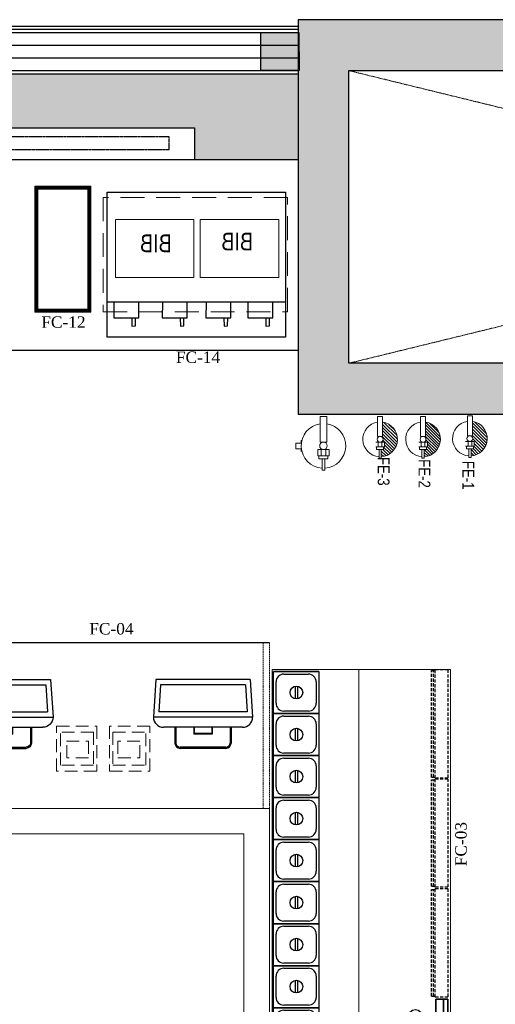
# Model space of a CAD drawing. Header units: inches. Extents: x 1703 to 137267, y -37098 to 14102.
# Tile 36 of 142: x 40934 to 42802, y 4789 to 8659. Entities that reach past the tile are written whole.
import ezdxf

# ---------------------------------------------------------------- set-up
doc = ezdxf.new("R2010")
doc.units = ezdxf.units.IN
doc.header["$MEASUREMENT"] = 0
for name, pattern in [('11aa1PB-bd$0$11aa1PB-af$0$TRATTEGGIATA', [0.75, 0.5, -0.25]), ('DASHED', [0.75, 0.5, -0.25]), ('DASHED2', [0.375, 0.25, -0.125]), ('HIDDEN', [0.375, 0.25, -0.125]), ('HIDDEN2', [0.1875, 0.125, -0.0625]), ('LEVEL-F-OVERALL LAYOUT$0$Dash 0_5 mm', [1.0584, 0.5292, -0.5292]), ('LEVEL-F-OVERALL LAYOUT$0$HIDDEN', [0.375, 0.25, -0.125]), ('LEVEL-F-OVERALL LAYOUT$0$Hidden 2mm', [3, 2, -1])]:
    doc.linetypes.add(name, pattern=pattern)
for name, color, linetype in [('200EQUIP-OUTLINE', 1, 'Continuous'), ('204DETAIL', 8, 'Continuous'), ('CT_PARTITION WALL', 180, 'Continuous'), ('dispaly screen', 1, 'Continuous'), ('elevation line', 1, 'Continuous'), ('EQUI.', 4, 'Continuous'), ('EQUIPMENT', 1, 'Continuous'), ('IQ_200_3D', 1, 'Continuous'), ('kitchen equip1', 8, 'Continuous'), ('LEVEL-F-OVERALL LAYOUT$0$NEW PILASTERS', 251, 'Continuous'), ('LEVEL-F-OVERALL LAYOUT$0$S-Section-Steel', 251, 'Continuous')]:
    doc.layers.add(name, color=color, linetype=linetype)
for name, color, linetype, lineweight in [('A-WALL', 4, 'Continuous', 13), ('CKD - Kit Text', 171, 'Continuous', 13), ('CKD Equipments', 252, 'Continuous', 0), ('E Cutout', 3, 'Continuous', 30), ('EQ', 252, 'Continuous', 25), ('Equipments CKD', 252, 'Continuous', 0), ('Fire Extinguisher', 1, 'Continuous', 0), ('LEVEL-F-OVERALL LAYOUT$0$A-DETL', 251, 'Continuous', 15), ('LEVEL-F-OVERALL LAYOUT$0$A-WALL', 251, 'Continuous', 13), ('LEVEL-F-OVERALL LAYOUT$0$A-WALL-FULL-EXTR', 251, 'Continuous', 35), ('LEVEL-F-OVERALL LAYOUT$0$I-FLOR-OVHD', 251, 'LEVEL-F-OVERALL LAYOUT$0$HIDDEN', 18), ('Naren-furn', 1, 'Continuous', 30)]:
    doc.layers.add(name, color=color, linetype=linetype, lineweight=lineweight)
doc.layers.add('GCEA-F-FIRE EXT 4.5KG CO2 TYPE', color=1, linetype='Continuous', lineweight=0, true_color=0xff0000)
doc.styles.add('2.5 Arial_regular_annotative', font='arial.ttf', dxfattribs={"width": 0.8, "height": 2.5})
doc.styles.add('arial  narrow', font='ARIALN.TTF', dxfattribs={"width": 0.96})
doc.styles.add('style12', font='BOOKOSI.TTF')

# ---------------------------------------------------------------- blocks, each defined once
blk = doc.blocks.new('LEVEL-F-OVERALL LAYOUT$0$SHS150x5')
at = {"layer": 'LEVEL-F-OVERALL LAYOUT$0$S-Section-Steel'}
h = blk.add_hatch(color=256, dxfattribs=at)
h.dxf.hatch_style = 1
h.paths.add_polyline_path([(322740.3, -171646.3), (322890.3, -171646.3), (322890.3, -171796.3), (322740.3, -171796.3)])
blk.add_lwpolyline([(322740.3, -171646.3), (322890.3, -171646.3), (322890.3, -171796.3), (322740.3, -171796.3)], close=True, dxfattribs=at)
blk = doc.blocks.new('LEVEL-F-OVERALL LAYOUT$0$150x150')
blk.add_blockref('LEVEL-F-OVERALL LAYOUT$0$SHS150x5', (-322815.3, 171721.3))
blk = doc.blocks.new('GVBHV GB')
at = {"layer": 'EQUIPMENT', "color": 2, "linetype": 'HIDDEN2', "lineweight": 0, "ltscale": 30}
blk.add_line((28267, 5354.48, 0), (28250.49, 5361.73, 0), dxfattribs=at)
at = {"layer": 'EQUIPMENT', "color": 2, "linetype": 'HIDDEN2', "lineweight": 0, "ltscale": 30, "elevation": 0}
for points in [[(28250.51, 5361.72), (28262.18, 5388.22), (28278.64, 5380.99)], [(28278.64, 5380.99), (28267, 5354.48)]]:
    blk.add_lwpolyline(points, dxfattribs=at)
at = {"layer": 'EQUIPMENT', "color": 2, "linetype": '11aa1PB-bd$0$11aa1PB-af$0$TRATTEGGIATA', "lineweight": 0, "ltscale": 36, "elevation": 0}
for points in [[(28266.56, 5384.77), (28261.61, 5373.49), (28269.96, 5369.82), (28274.91, 5381.1), (28266.56, 5384.77)], [(28261.2, 5372.56), (28256.25, 5361.28), (28264.6, 5357.61), (28269.55, 5368.89), (28261.2, 5372.56)]]:
    blk.add_lwpolyline(points, dxfattribs=at)
at = {"layer": 'EQUIPMENT', "color": 2, "linetype": 'Continuous', "style": 'arial  narrow', "width": 0.96}
for p in [(28268.81, 5379.36, 0), (28263.42, 5367.77, 0)]:
    blk.add_text('BIB', height=2.8, rotation=246.2928, dxfattribs=at).set_placement(p)
blk = doc.blocks.new('A$Cb54d0b82')
at = {"layer": 'EQUIPMENT'}
blk.add_lwpolyline([(700, -570), (0, -570), (0, 0), (700, 0)], close=True, dxfattribs=at)
for points in [[(147.1, -138.1), (147.4, -76.3), (49.6, -75.8), (49.3, -137.9)], [(77.1, -76.1), (76.2, -44.2), (62.4, -44.6), (62.2, -76)], [(311.6, -138.1), (311.9, -76.3), (214.1, -75.8), (213.8, -137.9)], [(241.6, -76.1), (240.8, -44.2), (226.9, -44.6), (226.7, -76)], [(483.2, -138.1), (483.5, -76.3), (385.6, -75.8), (385.4, -137.9)], [(413.1, -76.1), (412.3, -44.2), (398.4, -44.6), (398.3, -76)], [(673.6, -138.1), (673.9, -76.3), (576.1, -75.8), (575.8, -137.9)], [(603.5, -76.1), (602.7, -44.2), (588.9, -44.6), (588.7, -76)], [(0, -138.1), (700, -138.1)]]:
    blk.add_lwpolyline(points, dxfattribs=at)
blk = doc.blocks.new('G$C8B6087BB')
at = {"layer": 'E Cutout'}
blk.add_blockref('A$Cb54d0b82', (8.7, 570), dxfattribs=at)
at = {"layer": 'EQUIPMENT', "extrusion": (3.1362e-09, 1.56207e-11, 1), "xscale": -25.00000000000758, "yscale": 25.00000000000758, "zscale": 25.00000000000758, "rotation": 66.2928203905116}
blk.add_blockref('GVBHV GB', (407417, 593239.6, 0.2), dxfattribs=at)
blk = doc.blocks.new('ZNS-MC-BASEREFUNIT')
at = {"layer": 'IQ_200_3D'}
for points in [[(0, 70, 155), (0, 70, 600), (304, 70, 600), (304, 70, 155)], [(0, 70, 600), (0, 30, 600), (304, 30, 600), (304, 70, 600)], [(0, 30, 155), (0, 70, 155), (304, 70, 155), (304, 30, 155)], [(304, 30, 500), (0, 30, 500), (0, 45, 500), (304, 45, 500)], [(0, 45, 500), (0, 45, 585), (304, 45, 585), (304, 45, 500)], [(0, 30, 585), (0, 45, 585), (304, 45, 585), (304, 30, 585)], [(0, 30, 500), (0, 30, 155), (304, 30, 155), (304, 30, 500)], [(304, 30, 600), (0, 30, 600), (0, 30, 585), (304, 30, 585)]]:
    blk.add_3dface(points, dxfattribs=at)
for points, invisible_edges in [([(0, 45, 585), (0, 70, 600), (0, 70, 155), (0, 45, 500)], 5), ([(0, 45, 500), (0, 30, 500), (0, 30, 155), (0, 70, 155)], 8), ([(0, 70, 600), (0, 45, 585), (0, 30, 585), (0, 30, 600)], 1), ([(304, 45, 585), (304, 70, 600), (304, 70, 155), (304, 45, 500)], 5), ([(304, 45, 500), (304, 30, 500), (304, 30, 155), (304, 70, 155)], 8), ([(304, 70, 600), (304, 45, 585), (304, 30, 585), (304, 30, 600)], 1)]:
    blk.add_3dface(points, dxfattribs=dict(at, invisible_edges=invisible_edges))
blk = doc.blocks.new('G$C28E28EBE')
at = {"layer": 'CKD Equipments'}
blk.add_line((360, 0, 576.1), (360, 1660, 576.1), dxfattribs=at)
at = {"layer": 'CKD Equipments', "elevation": 576.1}
blk.add_lwpolyline([(700, 1660), (700, 0), (0, 0), (0, 1660), (700, 1660)], close=True, dxfattribs=at)
at = {"layer": 'EQUI.'}
for p, q in [((517.6, 1658.7, 576.1), (695.4, 1658.7, 576.1)), ((517.6, 1493.6, 576.1), (517.6, 1658.7, 576.1)), ((558.2, 1648.5, 576.1), (654.8, 1648.5, 576.1)), ((695.4, 1658.7, 576.1), (695.4, 1493.6, 576.1)), ((527.8, 1534.2, 576.1), (527.8, 1618.1, 576.1)), ((600.2, 1600.3, 576.1), (600.2, 1551.3, 576.1)), ((610.2, 1551.3, 576.1), (610.2, 1600.3, 576.1)), ((685.2, 1618.1, 576.1), (685.2, 1534.2, 576.1)), ((517.6, 1493.6, 576.1), (695.4, 1493.6, 576.1)), ((517.6, 1328.5, 576.1), (517.6, 1493.6, 576.1)), ((517.6, 1493.6, 576.1), (695.4, 1493.6, 576.1)), ((695.4, 1493.6, 576.1), (517.6, 1493.6, 576.1)), ((654.8, 1503.8, 576.1), (558.2, 1503.8, 576.1)), ((558.2, 1483.4, 576.1), (654.8, 1483.4, 576.1)), ((695.4, 1493.6, 576.1), (695.4, 1328.5, 576.1)), ((527.8, 1369.1, 576.1), (527.8, 1453, 576.1)), ((600.2, 1435.2, 576.1), (600.2, 1386.2, 576.1)), ((610.2, 1386.2, 576.1), (610.2, 1435.2, 576.1)), ((685.2, 1453, 576.1), (685.2, 1369.1, 576.1)), ((517.6, 1328.5, 576.1), (695.4, 1328.5, 576.1)), ((517.6, 1163.4, 576.1), (517.6, 1328.5, 576.1)), ((517.6, 1328.5, 576.1), (695.4, 1328.5, 576.1)), ((517.6, 1328.5, 576.1), (695.4, 1328.5, 576.1)), ((695.4, 1328.5, 576.1), (517.6, 1328.5, 576.1)), ((654.8, 1338.7, 576.1), (558.2, 1338.7, 576.1)), ((558.2, 1318.3, 576.1), (654.8, 1318.3, 576.1)), ((558.2, 1318.3, 576.1), (654.8, 1318.3, 576.1)), ((695.4, 1328.5, 576.1), (695.4, 1163.4, 576.1)), ((527.8, 1204, 576.1), (527.8, 1287.9, 576.1)), ((685.2, 1287.9, 576.1), (685.2, 1204, 576.1)), ((600.2, 1270.1, 576.1), (600.2, 1221.1, 576.1)), ((610.2, 1221.1, 576.1), (610.2, 1270.1, 576.1)), ((517.6, 1163.4, 576.1), (695.4, 1163.4, 576.1)), ((517.6, 998.3, 576.1), (517.6, 1163.4, 576.1)), ((517.6, 1163.4, 576.1), (695.4, 1163.4, 576.1)), ((695.4, 1163.4, 576.1), (517.6, 1163.4, 576.1)), ((654.8, 1173.6, 576.1), (558.2, 1173.6, 576.1)), ((695.4, 1163.4, 576.1), (695.4, 998.3, 576.1)), ((527.8, 1038.9, 576.1), (527.8, 1122.8, 576.1)), ((558.2, 1153.2, 576.1), (654.8, 1153.2, 576.1)), ((685.2, 1122.8, 576.1), (685.2, 1038.9, 576.1)), ((600.2, 1105, 576.1), (600.2, 1056, 576.1)), ((610.2, 1056, 576.1), (610.2, 1105, 576.1)), ((654.8, 1008.5, 576.1), (558.2, 1008.5, 576.1)), ((517.6, 998.3, 576.1), (695.4, 998.3, 576.1)), ((517.6, 833.2, 576.1), (517.6, 998.3, 576.1)), ((517.6, 998.3, 576.1), (695.4, 998.3, 576.1)), ((695.4, 998.3, 576.1), (517.6, 998.3, 576.1)), ((558.2, 988.1, 576.1), (654.8, 988.1, 576.1)), ((695.4, 998.3, 576.1), (695.4, 833.2, 576.1)), ((527.8, 873.8, 576.1), (527.8, 957.7, 576.1)), ((600.2, 939.9, 576.1), (600.2, 890.9, 576.1)), ((610.2, 890.9, 576.1), (610.2, 939.9, 576.1)), ((685.2, 957.7, 576.1), (685.2, 873.8, 576.1)), ((517.6, 833.2, 576.1), (695.4, 833.2, 576.1)), ((517.6, 668.1, 576.1), (517.6, 833.2, 576.1)), ((517.6, 833.2, 576.1), (695.4, 833.2, 576.1)), ((695.4, 833.2, 576.1), (517.6, 833.2, 576.1)), ((654.8, 843.4, 576.1), (558.2, 843.4, 576.1)), ((558.2, 823, 576.1), (654.8, 823, 576.1)), ((695.4, 833.2, 576.1), (695.4, 668.1, 576.1)), ((527.8, 708.7, 576.1), (527.8, 792.6, 576.1)), ((600.2, 774.8, 576.1), (600.2, 725.8, 576.1)), ((610.2, 725.8, 576.1), (610.2, 774.8, 576.1)), ((685.2, 792.6, 576.1), (685.2, 708.7, 576.1)), ((517.6, 668.1, 576.1), (695.4, 668.1, 576.1)), ((517.6, 503, 576.1), (517.6, 668.1, 576.1)), ((517.6, 668.1, 576.1), (695.4, 668.1, 576.1)), ((695.4, 668.1, 576.1), (517.6, 668.1, 576.1)), ((654.8, 678.3, 576.1), (558.2, 678.3, 576.1)), ((558.2, 657.9, 576.1), (654.8, 657.9, 576.1)), ((695.4, 668.1, 576.1), (695.4, 503, 576.1)), ((527.8, 543.6, 576.1), (527.8, 627.5, 576.1)), ((685.2, 627.5, 576.1), (685.2, 543.6, 576.1)), ((600.2, 609.7, 576.1), (600.2, 560.7, 576.1)), ((610.2, 560.7, 576.1), (610.2, 609.7, 576.1)), ((654.8, 513.2, 576.1), (558.2, 513.2, 576.1)), ((517.6, 503, 576.1), (695.4, 503, 576.1)), ((517.6, 337.9, 576.1), (517.6, 503, 576.1)), ((517.6, 503, 576.1), (695.4, 503, 576.1)), ((695.4, 503, 576.1), (517.6, 503, 576.1)), ((558.2, 492.8, 576.1), (654.8, 492.8, 576.1)), ((695.4, 503, 576.1), (695.4, 337.9, 576.1)), ((527.8, 378.5, 576.1), (527.8, 462.4, 576.1)), ((600.2, 444.6, 576.1), (600.2, 395.6, 576.1)), ((610.2, 395.6, 576.1), (610.2, 444.6, 576.1)), ((685.2, 462.4, 576.1), (685.2, 378.5, 576.1)), ((517.6, 337.9, 576.1), (695.4, 337.9, 576.1)), ((517.6, 172.8, 576.1), (517.6, 337.9, 576.1)), ((517.6, 337.9, 576.1), (695.4, 337.9, 576.1)), ((695.4, 337.9, 576.1), (517.6, 337.9, 576.1)), ((654.8, 348.1, 576.1), (558.2, 348.1, 576.1)), ((558.2, 327.7, 576.1), (654.8, 327.7, 576.1)), ((695.4, 337.9, 576.1), (695.4, 172.8, 576.1)), ((527.8, 213.4, 576.1), (527.8, 297.3, 576.1)), ((600.2, 279.5, 576.1), (600.2, 230.5, 576.1)), ((610.2, 230.5, 576.1), (610.2, 279.5, 576.1)), ((685.2, 297.3, 576.1), (685.2, 213.4, 576.1)), ((517.6, 172.8, 576.1), (695.4, 172.8, 576.1)), ((517.6, 172.8, 576.1), (695.4, 172.8, 576.1)), ((695.4, 172.8, 576.1), (517.6, 172.8, 576.1)), ((517.6, 172.8, 576.1), (695.4, 172.8, 576.1)), ((517.6, 7.7, 576.1), (517.6, 172.8, 576.1)), ((517.6, 172.8, 576.1), (695.4, 172.8, 576.1)), ((695.4, 172.8, 576.1), (517.6, 172.8, 576.1)), ((654.8, 183, 576.1), (558.2, 183, 576.1)), ((654.8, 183, 576.1), (558.2, 183, 576.1)), ((558.2, 162.6, 576.1), (654.8, 162.6, 576.1)), ((695.4, 172.8, 576.1), (695.4, 7.7, 576.1)), ((527.8, 48.3, 576.1), (527.8, 132.2, 576.1)), ((685.2, 132.2, 576.1), (685.2, 48.3, 576.1)), ((600.2, 114.4, 576.1), (600.2, 65.4, 576.1)), ((610.2, 65.4, 576.1), (610.2, 114.4, 576.1)), ((517.6, 7.7, 576.1), (695.4, 7.7, 576.1)), ((517.6, 7.7, 576.1), (695.4, 7.7, 576.1)), ((695.4, 7.7, 576.1), (517.6, 7.7, 576.1)), ((654.8, 17.9, 576.1), (558.2, 17.9, 576.1))]:
    blk.add_line(p, q, dxfattribs=at)
for centre in [(605.2, 1575.8, 576.1), (605.2, 1410.7, 576.1), (605.2, 1245.6, 576.1), (605.2, 1080.5, 576.1), (605.2, 915.4, 576.1), (605.2, 750.3, 576.1), (605.2, 585.2, 576.1), (605.2, 420.1, 576.1), (605.2, 255, 576.1), (605.2, 89.9, 576.1)]:
    blk.add_circle(centre, 25, dxfattribs=at)
for centre, start, end in [((558.2, 1618.1, 576.1), 90, 180), ((654.8, 1618.1, 576.1), 0, 90), ((558.2, 1534.2, 576.1), 180, 270), ((654.8, 1534.2, 576.1), 270, 0), ((558.2, 1453, 576.1), 90, 180), ((654.8, 1453, 576.1), 0, 90), ((558.2, 1369.1, 576.1), 180, 270), ((654.8, 1369.1, 576.1), 270, 0), ((558.2, 1287.9, 576.1), 90, 180), ((654.8, 1287.9, 576.1), 0, 90), ((558.2, 1204, 576.1), 180, 270), ((654.8, 1204, 576.1), 270, 0), ((558.2, 1122.8, 576.1), 90, 180), ((654.8, 1122.8, 576.1), 0, 90), ((558.2, 1038.9, 576.1), 180, 270), ((654.8, 1038.9, 576.1), 270, 0), ((558.2, 957.7, 576.1), 90, 180), ((654.8, 957.7, 576.1), 0, 90), ((558.2, 873.8, 576.1), 180, 270), ((654.8, 873.8, 576.1), 270, 0), ((558.2, 792.6, 576.1), 90, 180), ((654.8, 792.6, 576.1), 0, 90), ((558.2, 708.7, 576.1), 180, 270), ((654.8, 708.7, 576.1), 270, 0), ((558.2, 627.5, 576.1), 90, 180), ((654.8, 627.5, 576.1), 0, 90), ((558.2, 543.6, 576.1), 180, 270), ((654.8, 543.6, 576.1), 270, 0), ((558.2, 462.4, 576.1), 90, 180), ((654.8, 462.4, 576.1), 0, 90), ((558.2, 378.5, 576.1), 180, 270), ((654.8, 378.5, 576.1), 270, 0), ((558.2, 297.3, 576.1), 90, 180), ((654.8, 297.3, 576.1), 0, 90), ((558.2, 213.4, 576.1), 180, 270), ((654.8, 213.4, 576.1), 270, 0), ((558.2, 132.2, 576.1), 90, 180), ((654.8, 132.2, 576.1), 0, 90), ((558.2, 48.3, 576.1), 180, 270), ((654.8, 48.3, 576.1), 270, 0)]:
    blk.add_arc(centre, 30.5, start, end, dxfattribs=at)
at = {"layer": 'Equipments CKD'}
for p, q in [((249.3, 1399.2, -83.9), (249.3, 1399.2, -83.9)), ((700, 0, 576.1), (10, 0, 576.1)), ((10, 0, 576.1), (700, 0, 576.1)), ((10, 0, 576.1), (700, 0, 576.1)), ((532.2, 0, 576.1), (700, 0, 576.1)), ((700, 0, 576.1), (532.2, 0, 576.1))]:
    blk.add_line(p, q, dxfattribs=at)
at = {"layer": 'kitchen equip1', "ltscale": 700}
for p, q in [((127.7, 1475.5, -83.9), (111.2, 1481.1, -83.9)), ((120.2, 1426.1, -83.9), (156.2, 1488.5, -83.9)), ((156.2, 1426.1, -83.9), (120.2, 1488.5, -83.9)), ((127.7, 1475.5, -83.9), (131.1, 1492.6, -83.9)), ((148.7, 1475.5, -83.9), (145.3, 1492.6, -83.9)), ((148.7, 1475.5, -83.9), (165.2, 1481.1, -83.9)), ((102.2, 1457.3, -83.9), (174.2, 1457.3, -83.9)), ((117.2, 1457.3, -83.9), (104.1, 1468.8, -83.9)), ((117.2, 1457.3, -83.9), (104.1, 1445.8, -83.9)), ((127.7, 1439.1, -83.9), (111.2, 1433.5, -83.9)), ((127.7, 1439.1, -83.9), (131.1, 1422, -83.9)), ((148.7, 1439.1, -83.9), (145.3, 1422, -83.9)), ((148.7, 1439.1, -83.9), (165.2, 1433.5, -83.9)), ((159.2, 1457.3, -83.9), (172.3, 1468.8, -83.9)), ((159.2, 1457.3, -83.9), (172.3, 1445.8, -83.9))]:
    blk.add_line(p, q, dxfattribs=at)
at = {"layer": 'kitchen equip1', "linetype": 'DASHED', "ltscale": 25}
for p, q in [((75, 1283, 576.1), (60, 1283, 576.1)), ((67.5, 1283, 576.1), (67.5, 864.4, 576.1)), ((75, 1283, 576.1), (75, 864.4, 576.1)), ((75, 864.4, 576.1), (60, 864.4, 576.1)), ((75, 851.1, 576.1), (60, 851.1, 576.1)), ((67.5, 851.1, 576.1), (67.5, 432.5, 576.1)), ((75, 851.1, 576.1), (75, 432.5, 576.1)), ((75, 432.5, 576.1), (60, 432.5, 576.1)), ((75, 422.3, 576.1), (60, 422.3, 576.1)), ((67.5, 422.3, 576.1), (67.5, 3.7, 576.1)), ((75, 422.3, 576.1), (75, 3.7, 576.1)), ((75, 3.7, 576.1), (60, 3.7, 576.1))]:
    blk.add_line(p, q, dxfattribs=at)
at = {"layer": 'kitchen equip1', "linetype": 'DASHED', "ltscale": 25, "elevation": 576.1}
for points in [[(60, 1286.7), (60, 860.7), (10, 860.7), (10, 1286.7)], [(60, 854.8), (60, 428.8), (10, 428.8), (10, 854.8)], [(60, 426), (60, 0), (10, 0), (10, 426)]]:
    blk.add_lwpolyline(points, close=True, dxfattribs=at)
at = {"layer": 'kitchen equip1', "ltscale": 700, "extrusion": (0, 0, -1)}
blk.add_ellipse((138.2, 1457.3, -83.9), major_axis=(0, -120), ratio=0.45, dxfattribs=at)
at = {"layer": 'kitchen equip1', "ltscale": 700, "xscale": -1.2, "yscale": 1.2, "zscale": 1.2, "rotation": 270}
blk.add_blockref('ZNS-MC-BASEREFUNIT', (-26, 1295.2, -10243.3), dxfattribs=at)
blk = doc.blocks.new('A$C13CA0A9B')
at = {"layer": 'GCEA-F-FIRE EXT 4.5KG CO2 TYPE', "linetype": 'Continuous', "lineweight": 0, "ltscale": 250}
for p, q in [((-12.7, 114.9), (12.7, 114.9)), ((-12.7, 14.8), (-12.7, 114.9)), ((12.7, 114.9), (12.7, 14.8)), ((-88.2, 11.2), (-108.3, 11.2)), ((-108.3, 11.2), (-108.3, -11.2)), ((-88.2, 11.2), (-108.3, 11.2)), ((-108.3, 11.2), (-108.3, -11.2)), ((-88.2, 22.3), (-88.2, 11.2)), ((12.7, 14.8), (-12.7, 14.8)), ((-108.3, -11.2), (-88.2, -11.2)), ((-88.2, -11.2), (-108.3, -11.2)), ((-88.2, -11.2), (-88.2, -22.3)), ((-21.9, -14.8), (21.9, -14.8)), ((-21.9, -38.7), (-21.9, -14.8)), ((-9.2, -38.7), (-9.2, -14.8)), ((9.2, -38.7), (9.2, -14.8)), ((21.9, -14.8), (21.9, -38.7)), ((21.9, -38.7), (-21.9, -38.7)), ((-17.6, -38.7), (17.6, -38.7)), ((-17.6, -51.4), (-17.6, -38.7)), ((17.6, -51.4), (-17.6, -51.4)), ((-5.6, -51.4), (5.6, -51.4)), ((-5.6, -95.1), (-5.6, -51.4)), ((5.6, -51.4), (5.6, -95.1)), ((17.6, -38.7), (17.6, -51.4)), ((5.6, -95.1), (-5.6, -95.1))]:
    blk.add_line(p, q, dxfattribs=at)
at = {"layer": 'GCEA-F-FIRE EXT 4.5KG CO2 TYPE', "linetype": 'Continuous'}
for p, q in [((64.2, 59.5, 0), (59.5, 64.2, 0)), ((12.4, -14.8, 0), (9.2, -11.6, 0)), ((6.1, -87.4, 0), (5.6, -87, 0))]:
    blk.add_line(p, q, dxfattribs=at)
at = {"layer": 'GCEA-F-FIRE EXT 4.5KG CO2 TYPE', "linetype": 'Continuous', "lineweight": 0, "ltscale": 250}
blk.add_circle((0, 0), 14.8, dxfattribs=at)
for start, end in [(98.3362, 266.3055), (273.6945, 81.6638)]:
    blk.add_arc((0, 0), 87.6, start, end, dxfattribs=at)
blk = doc.blocks.new('A$Caf26af94')
at = {"layer": 'Fire Extinguisher', "color": 1, "linetype": 'Continuous', "lineweight": 0, "ltscale": 250}
for p, q in [((58.2, 163.3, 0), (78, 163.3, 0)), ((58.2, 85.5, 0), (58.2, 163.3, 0)), ((78, 163.3, 0), (78, 85.5, 0)), ((78, 85.5, 0), (58.2, 85.5, 0)), ((51.1, 62.5, 0), (85.1, 62.5, 0)), ((85.1, 43.9, 0), (51.1, 43.9, 0)), ((54.4, 43.9, 0), (81.8, 43.9, 0)), ((54.4, 34, 0), (54.4, 43.9, 0)), ((61, 43.9, 0), (61, 62.5, 0)), ((75.2, 43.9, 0), (75.2, 62.5, 0)), ((81.8, 43.9, 0), (81.8, 34, 0)), ((85.1, 62.5, 0), (85.1, 43.9, 0)), ((81.8, 34, 0), (54.4, 34, 0)), ((63.7, 34, 0), (72.5, 34, 0)), ((63.7, 0, 0), (63.7, 34, 0)), ((72.5, 0, 0), (63.7, 0, 0)), ((72.5, 34, 0), (72.5, 0, 0))]:
    blk.add_line(p, q, dxfattribs=at)
at = {"layer": 'Fire Extinguisher', "linetype": 'Continuous'}
for p, q in [((78, 130.3, 0), (136.2, 72.1, 0)), ((78, 119, 0), (135.1, 61.8, 0)), ((78.2, 141.3, 0), (135.5, 84.1, 0)), ((93.8, 137.1, 0), (131.2, 99.7, 0)), ((77.6, 85.5, 0), (125.6, 37.4, 0)), ((78, 107.7, 0), (132.9, 52.8, 0)), ((78, 96.3, 0), (129.6, 44.7, 0)), ((75.4, 65.1, 0), (77.9, 62.5, 0)), ((79.5, 72.2, 0), (120.9, 30.9, 0)), ((85.1, 55.3, 0), (115.4, 25, 0)), ((85.1, 44, 0), (109.3, 19.8, 0)), ((72.5, 34, 0), (95.1, 11.4, 0)), ((72.5, 22.7, 0), (86.7, 8.5, 0)), ((72.5, 11.4, 0), (77.4, 6.5, 0)), ((81.8, 36, 0), (102.6, 15.2, 0))]:
    blk.add_line(p, q, dxfattribs=at)
at = {"layer": 'Fire Extinguisher', "color": 1, "linetype": 'Continuous', "lineweight": 0, "ltscale": 250}
blk.add_circle((68.1, 74, 0), 11.5, dxfattribs=at)
for start, end in [(98.3362, 266.3055), (273.6945, 81.6638)]:
    blk.add_arc((68.1, 74, 0), 68.1, start, end, dxfattribs=at)
blk = doc.blocks.new('A$C42d2f09c')
at = {"layer": 'Fire Extinguisher', "color": 3, "linetype": 'Continuous', "lineweight": 0, "ltscale": 250}
for p, q in [((-11.1, 88.6, 0), (8.6, 88.6, 0)), ((-11.1, 10.7, 0), (-11.1, 88.6, 0)), ((8.6, 88.6, 0), (8.6, 10.7, 0)), ((8.6, 10.7, 0), (-11.1, 10.7, 0)), ((-18.3, -12.2, 0), (15.7, -12.2, 0)), ((15.7, -30.9, 0), (-18.3, -30.9, 0)), ((-15, -30.9, 0), (12.5, -30.9, 0)), ((-15, -40.7, 0), (-15, -30.9, 0)), ((-8.4, -30.9, 0), (-8.4, -12.2, 0)), ((5.9, -30.9, 0), (5.9, -12.2, 0)), ((12.5, -30.9, 0), (12.5, -40.7, 0)), ((15.7, -12.2, 0), (15.7, -30.9, 0)), ((12.5, -40.7, 0), (-15, -40.7, 0)), ((-5.7, -40.7, 0), (3.1, -40.7, 0)), ((-5.7, -74.7, 0), (-5.7, -40.7, 0)), ((3.1, -74.7, 0), (-5.7, -74.7, 0)), ((3.1, -40.7, 0), (3.1, -74.7, 0))]:
    blk.add_line(p, q, dxfattribs=at)
at = {"layer": 'Fire Extinguisher', "color": 3, "linetype": 'Continuous'}
for p, q in [((66.8, 3), (8.6, 61.1)), ((66.4, -8.9), (8.6, 48.8)), ((64.3, 17.7), (17.1, 64.8)), ((48.7, 45.6), (45, 49.2)), ((64.3, -19.1), (8.6, 36.6)), ((61.1, -28.2), (8.6, 24.3)), ((56.9, -36.2), (8.6, 12)), ((8.3, -12.2), (5.9, -9.8)), ((51.8, -43.4), (10.2, -1.8)), ((39.3, -55.5), (14.7, -30.9)), ((45.9, -49.8), (15.7, -19.6)), ((23.5, -64.2), (3.1, -43.8)), ((14.1, -67.1), (3.1, -56.1)), ((3.5, -68.7), (3.1, -68.4)), ((31.8, -60.3), (12.3, -40.7))]:
    blk.add_line(p, q, dxfattribs=at)
at = {"layer": 'Fire Extinguisher', "color": 3, "linetype": 'Continuous', "lineweight": 0, "ltscale": 250}
blk.add_circle((-1.3, -0.7, 0), 11.5, dxfattribs=at)
for start, end in [(98.3362, 266.3055), (273.6945, 81.6638)]:
    blk.add_arc((-1.3, -0.7, 0), 68.1, start, end, dxfattribs=at)
blk = doc.blocks.new('A$Cc3f23dfd')
at = {"layer": 'Fire Extinguisher', "color": 6, "linetype": 'Continuous', "lineweight": 0, "ltscale": 250}
for p, q in [((-9.9, 89.3), (9.9, 89.3)), ((-9.9, 11.5), (-9.9, 89.3)), ((9.9, 89.3), (9.9, 11.5)), ((9.9, 11.5), (-9.9, 11.5)), ((-17, -11.5), (17, -11.5)), ((17, -30.1), (-17, -30.1)), ((-13.7, -30.1), (13.7, -30.1)), ((-13.7, -40), (-13.7, -30.1)), ((-7.1, -30.1), (-7.1, -11.5)), ((7.1, -30.1), (7.1, -11.5)), ((13.7, -30.1), (13.7, -40)), ((17, -11.5), (17, -30.1)), ((13.7, -40), (-13.7, -40)), ((-4.4, -40), (4.4, -40)), ((-4.4, -74), (-4.4, -40)), ((4.4, -74), (-4.4, -74)), ((4.4, -40), (4.4, -74))]:
    blk.add_line(p, q, dxfattribs=at)
at = {"layer": 'Fire Extinguisher', "color": 6, "linetype": 'Continuous'}
for p, q in [((68.1, 0.5, 0), (9.9, 58.8, 0)), ((67.2, -10.9, 0), (9.9, 46.5, 0)), ((66.6, 14.3, 0), (14.3, 66.6, 0)), ((58.8, 34.4, 0), (34.4, 58.8, 0)), ((57, -37.4, 0), (8.1, 11.5, 0)), ((64.9, -20.8, 0), (9.9, 34.2, 0)), ((61.4, -29.5, 0), (9.9, 22, 0)), ((6.5, -11.5, 0), (5.3, -10.2, 0)), ((51.7, -44.4, 0), (10.9, -3.6, 0)), ((38.8, -56, 0), (13.7, -30.9, 0)), ((45.6, -50.6, 0), (17, -22, 0)), ((22.5, -64.3, 0), (4.4, -46.1, 0)), ((12.9, -66.9, 0), (4.4, -58.4, 0)), ((31.1, -60.6, 0), (10.5, -40, 0))]:
    blk.add_line(p, q, dxfattribs=at)
at = {"layer": 'Fire Extinguisher', "color": 6, "linetype": 'Continuous', "lineweight": 0, "ltscale": 250}
blk.add_circle((0, 0), 11.5, dxfattribs=at)
for start, end in [(98.3362, 266.3055), (273.6945, 81.6638)]:
    blk.add_arc((0, 0), 68.1, start, end, dxfattribs=at)
blk = doc.blocks.new('98768')
at = {"layer": '200EQUIP-OUTLINE'}
for p, q in [((38725, 9769.3), (38725, 9832.3)), ((38745, 9852.3), (38766.7, 9852.3)), ((38745, 9852.3), (38925, 9852.3)), ((38945, 9769.8), (38945, 9832.3)), ((38799, 9769.3), (38799, 9796)), ((38799, 9796), (38871, 9796)), ((38800, 9794), (38870, 9794)), ((38800, 9769.3), (38800, 9794)), ((38870, 9769.3), (38870, 9794)), ((38871, 9769.3), (38871, 9796)), ((38680, 9769.3), (38990, 9769.3)), ((38640, 9729.3), (39030, 9729.3)), ((38650, 9582.3), (38640, 9729.3)), ((39020, 9582.3), (39030, 9729.3)), ((39030, 9729.3), (39030, 9729.3)), ((38661.4, 9709.3), (39008.6, 9709.3)), ((38668.7, 9602.3), (38661.4, 9709.3)), ((39001.3, 9602.3), (39008.6, 9709.3)), ((38668.7, 9602.3), (39001.3, 9602.3)), ((38650, 9582.3), (39020, 9582.3))]:
    blk.add_line(p, q, dxfattribs=at)
for centre, radius, start, end in [((38745, 9832.3), 20, 90, 180), ((38925, 9832.3), 20, 0, 90), ((38680, 9729.3), 40, 90, 180), ((38990, 9729.3), 40, 0, 90)]:
    blk.add_arc(centre, radius, start, end, dxfattribs=at)
at = {"layer": '204DETAIL'}
for p, q in [((38728, 9769.3), (38728, 9832.3)), ((38745, 9847.3), (38767.9, 9847.3)), ((38745, 9847.3), (38925, 9847.3)), ((38942, 9769.3), (38942, 9832.3))]:
    blk.add_line(p, q, dxfattribs=at)
for centre, start, end in [((38746.7, 9828.3), 95.0042, 167.8431), ((38923.3, 9828.3), 12.1569, 84.9958)]:
    blk.add_arc(centre, 19.1, start, end, dxfattribs=at)
blk = doc.blocks.new('A$C057a465d')
at = {"layer": 'Naren-furn', "linetype": 'DASHED2', "lineweight": 5, "ltscale": 200}
for p, q in [((12.2, 23), (12.2, 153.4)), ((12.2, 153.4), (142.7, 153.4)), ((32.6, 58.8), (32.6, 124.8)), ((32.6, 124.8), (118, 124.8)), ((118, 124.8), (118, 58.8)), ((142.7, 153.4), (142.7, 23)), ((118.4, 58.8), (32.6, 58.8)), ((12.2, 23), (142.7, 23))]:
    blk.add_line(p, q, dxfattribs=at)
blk.add_lwpolyline([(157.4, 0), (0, 0), (0, 176.4), (157.4, 176.4)], close=True, dxfattribs=at)

msp = doc.modelspace()

# ---------------------------------------------------------------- hatches: boundary and pattern name
at = {"layer": 'CKD Equipments'}
h = msp.add_hatch(dxfattribs=at)
h.set_pattern_fill('ANSI31', color=4, angle=180)
h.set_pattern_definition([(225, (779481.5257, 180295.5027), (2.24506403, -2.24506403), [])])
h.paths.add_polyline_path([(40993.7, 7509.4), (40993.7, 8004.4), (41213.7, 8004.4), (41213.7, 7509.4)])
h.paths.add_polyline_path([(41005.7, 7521.4), (41005.7, 7992.4), (41201.7, 7992.4), (41201.7, 7521.4)], flags=16)
at = {"layer": 'EQUIPMENT'}
h = msp.add_hatch(color=253, dxfattribs=at)
h.dxf.hatch_style = 1
h.paths.add_polyline_path([(47127.5, 7308.7), (42227.5, 7308.7), (42227.5, 8458.8), (46927.4, 8458.8), (46927.4, 8058.7), (47127.5, 8058.7), (47127.5, 8658.8), (42027.5, 8658.8), (42027.5, 7108.7), (47127.5, 7108.7)])
h = msp.add_hatch(color=253, dxfattribs=at)
h.dxf.hatch_style = 1
h.paths.add_polyline_path([(47127.5, 7308.7), (42227.5, 7308.7), (42227.5, 8458.8), (46927.4, 8458.8), (46927.4, 8058.7), (47127.5, 8058.7), (47127.5, 8658.8), (42027.5, 8658.8), (42027.5, 7108.7), (47127.5, 7108.7)])
h = msp.add_hatch(color=253, dxfattribs=at)
h.dxf.hatch_style = 1
h.paths.add_polyline_path([(32051.9, 8446.2), (30724.9, 8446.2), (30665, 8485.7), (30609.9, 8402.2), (32923.2, 6876.9), (32978.3, 6960.4), (32899.4, 7012.4), (32870.8, 7012.4), (32870.8, 7031.3), (32051.9, 7571.2)])
h.paths.add_polyline_path([(31952.8, 8371.2), (31951.9, 8370.6), (31951.9, 7637.2), (30838.6, 8371.2)], flags=16)
h.paths.add_polyline_path([(34770.8, 8371.2), (39065, 8371.2), (39065, 8108.7), (39471.3, 8108.7), (39471.3, 8233.7), (41621.3, 8233.7), (41621.3, 8108.7), (42027.5, 8108.7), (42027.5, 8446.2), (32951.9, 8446.2), (32951.9, 8371.2), (34670.8, 8371.2), (34670.8, 6486.8, -0.121461), (34648.7, 6200.4, -0.003202), (34646.3, 6193.1), (34641.5, 6169.9), (34721.1, 6135.4, 0.09501), (34770.8, 6394.4)])
h.paths.add_polyline_path([(33103.5, 6877.8), (33048.5, 6794.3), (33392.5, 6567.5, 0.363199), (33780.8, 5757.3), (33818.4, 5844.1), (33792.4, 5862.4), (33792.7, 5862.7, -0.279141), (33470.8, 6394.4, -0.091873), (33510.6, 6609.4)])
h.paths.add_polyline_path([(33859.1, 5829.8), (33880.4, 5825.4, -0.031), (33811.6, 5853.3), (33822.3, 5845.7), (33783.5, 5756, 0.014288), (33820.5, 5740.7)])
h.paths.add_polyline_path([(34507.3, 5847.2, -0.000786), (34416.4, 5903.9, -0.233154), (33892.1, 5821.6), (33891.7, 5819.4), (33860.6, 5825.9), (33823.3, 5739.6, 0.264635)])
h.paths.add_polyline_path([(34702.7, 6093.3), (34623.2, 6127.7), (34604.9, 6101.7), (34602.1, 6103.8), (34620.5, 6130, 0.009158), (34629.6, 6150, 0.009158), (34637.9, 6170.3), (34644.4, 6201.6), (34647.9, 6201), (34646.3, 6193.1, 0.003202), (34648.7, 6200.4, 0.121461), (34670.8, 6486.8), (34670.8, 6394.4, -0.243908), (34416.4, 5903.9, 0.000786), (34507.3, 5847.2, 0.11367)])
h.paths.add_polyline_path([(34637.2, 6168.5, -0.008345), (34629.6, 6150, -0.008345), (34621.3, 6131.8), (34704, 6096, 0.014288), (34720, 6132.7)])

# ---------------------------------------------------------------- linework, layer by layer
at = {"color": 10, "linetype": 'LEVEL-F-OVERALL LAYOUT$0$Dash 0_5 mm', "lineweight": 5}
for p, q in [((42227.5, 7308.7), (46927.4, 8458.6)), ((42227.5, 8458.6), (46927.5, 7308.7)), ((42227.5, 7308.7), (46927.4, 8458.6)), ((42227.5, 8458.6), (46927.5, 7308.7))]:
    msp.add_line(p, q, dxfattribs=at)
msp.add_lwpolyline([(47127.5, 7308.7), (42227.5, 7308.7), (42227.5, 8458.8), (46927.4, 8458.8), (46927.4, 8058.7), (47127.5, 8058.7), (47127.5, 8658.8), (42027.5, 8658.8), (42027.5, 7108.7), (47127.5, 7108.7)], close=True)
msp.add_lwpolyline([(47127.5, 7308.7), (42227.5, 7308.7), (42227.5, 8458.8), (46927.4, 8458.8), (46927.4, 8058.7), (47127.5, 8058.7), (47127.5, 8658.8), (42027.5, 8658.8), (42027.5, 7108.7), (47127.5, 7108.7)], close=True)
at = {"layer": 'CKD Equipments', "color": 7}
for p, q in [((39065, 5558.7), (41915, 5558.7)), ((41915, 5558.7), (41915, 2558.7)), ((38965, 5458.7), (41815, 5458.7)), ((41815, 5458.7), (41815, 2558.7))]:
    msp.add_line(p, q, dxfattribs=at)
at = {"layer": 'CKD Equipments'}
msp.add_lwpolyline([(40993.7, 7509.4), (40993.7, 8004.4), (41213.7, 8004.4), (41213.7, 7509.4), (40993.7, 7509.4)], dxfattribs=at)
msp.add_lwpolyline([(41005.7, 7521.4), (41005.7, 7992.4), (41201.7, 7992.4), (41201.7, 7521.4)], close=True, dxfattribs=at)
at = {"layer": 'CT_PARTITION WALL', "linetype": 'DASHED2', "lineweight": 0, "ltscale": 20}
msp.add_line((41915, 6210.2), (41915, 5558.7), dxfattribs=at)
msp.add_lwpolyline([(41891, 6210.2), (41891, 5558.7)], dxfattribs=at)
at = {"layer": 'dispaly screen', "linetype": 'HIDDEN', "ltscale": 5}
msp.add_lwpolyline([(41521.3, 8148.7), (41521.3, 8198.7), (40546.3, 8198.7), (40546.3, 8148.7), (41521.3, 8148.7)], dxfattribs=at)
at = {"layer": 'elevation line', "ltscale": 0.25}
msp.add_line((39471.3, 8108.7), (41621.3, 8108.7), dxfattribs=at)
for points in [[(42027.5, 7358.7), (39065, 7358.7)], [(41915, 6210.2), (39064.5, 6210.2)]]:
    msp.add_lwpolyline(points, dxfattribs=at)
at = {"layer": 'LEVEL-F-OVERALL LAYOUT$0$A-DETL', "linetype": 'LEVEL-F-OVERALL LAYOUT$0$Hidden 2mm', "lineweight": 15}
for p, q in [((42027.5, 8608.7), (32951.9, 8608.7)), ((40951.1, 8458.7), (42027.5, 8458.7))]:
    msp.add_line(p, q, dxfattribs=at)
for radius, start, end in [(33871.8, 239.34358, 257.16427), (34021.8, 239.29868, 254.96625)]:
    msp.add_arc((52089.9, 34988.4), radius, start, end, dxfattribs=at)
at = {"layer": 'LEVEL-F-OVERALL LAYOUT$0$A-WALL', "color": 3, "lineweight": 25}
for p, q in [((42027.5, 8658.8), (42027.5, 7358.7)), ((47127.5, 8658.8), (42027.5, 8658.8)), ((42227.5, 8458.8), (46927.5, 8458.8)), ((42227.5, 7558.7), (42227.5, 8458.8))]:
    msp.add_line(p, q, dxfattribs=at)
for points in [[(32951.9, 8633.7), (42027.5, 8633.7)], [(39065, 8371.2), (39065, 8108.7), (39471.3, 8108.7), (39471.3, 8233.7), (41621.3, 8233.7), (41621.3, 8108.7), (42027.6, 8108.7)]]:
    msp.add_lwpolyline(points, dxfattribs=at)
at = {"layer": 'LEVEL-F-OVERALL LAYOUT$0$A-WALL-FULL-EXTR', "color": 2, "lineweight": -2}
msp.add_line((42027.5, 8371.2), (42027.6, 8371.2), dxfattribs=at)
for points in [[(32951.9, 8621.2), (42027.5, 8621.2)], [(32951.9, 8608.7), (42027.5, 8608.7)], [(32951.9, 8558.7), (42027.5, 8558.7)], [(32951.9, 8508.7), (42027.6, 8508.7)], [(32951.9, 8458.7), (42027.6, 8458.7)], [(32951.9, 8446.2), (42027.6, 8446.2)]]:
    msp.add_lwpolyline(points, dxfattribs=at)
at = {"layer": 'LEVEL-F-OVERALL LAYOUT$0$I-FLOR-OVHD', "ltscale": 0.25}
msp.add_lwpolyline([(48125.1, 677.9, -0.019531), (45456.3, 1097.7, -0.089507), (33878.6, 5666.7)], format="xyb", dxfattribs=at)
msp.add_arc((52089.9, 34988.4), 34066.8, 238.96902, 252.04841, dxfattribs=at)

# ---------------------------------------------------------------- block references
at = {"layer": 'A-WALL', "rotation": 180}
msp.add_blockref('G$C8B6087BB', (41986.5, 7980.8, 0), dxfattribs=at)
at = {"layer": 'CKD Equipments', "ltscale": 0.25, "rotation": 180}
msp.add_blockref('G$C28E28EBE', (42626.4, 6104.6, -576.1), dxfattribs=at)
at = {"layer": 'elevation line', "ltscale": 0.25, "xscale": -1, "rotation": 180}
msp.add_blockref('98768', (2035.1, 15647.6), dxfattribs=at)
at = {"layer": 'elevation line', "ltscale": 0.25, "rotation": 180.0000000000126}
msp.add_blockref('98768', (80489.2, 15647.6), dxfattribs=at)
at = {"layer": 'EQ', "color": 3, "linetype": 'DASHED2', "lineweight": 5, "ltscale": 200, "rotation": 180}
msp.add_blockref('A$C057a465d', (41236.8, 5882.2), dxfattribs=at)
at = {"layer": 'EQ', "color": 3, "linetype": 'DASHED2', "lineweight": 5, "ltscale": 200, "xscale": -1, "rotation": 180}
msp.add_blockref('A$C057a465d', (41287.6, 5882.2), dxfattribs=at)
at = {"layer": 'Fire Extinguisher', "ltscale": 100}
for name, p in [('A$Cc3f23dfd', (42349.9, 7009.8)), ('A$Cc3f23dfd', (42349.9, 7009.8)), ('A$Caf26af94', (42450.3, 6935.8, 0)), ('A$Caf26af94', (42450.3, 6935.8, 0)), ('A$C42d2f09c', (42703.7, 7013.3, 0)), ('A$C42d2f09c', (42703.7, 7013.3, 0))]:
    msp.add_blockref(name, p, dxfattribs=at)
at = {"layer": 'GCEA-F-FIRE EXT 4.5KG CO2 TYPE'}
msp.add_blockref('A$C13CA0A9B', (42127.3, 6984), dxfattribs=at)
msp.add_blockref('A$C13CA0A9B', (42127.3, 6984), dxfattribs=at)
at = {"layer": 'LEVEL-F-OVERALL LAYOUT$0$NEW PILASTERS', "rotation": 0.04019583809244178}
msp.add_blockref('LEVEL-F-OVERALL LAYOUT$0$150x150', (41956.2, 8533.8), dxfattribs=at)

# ---------------------------------------------------------------- texts
at = {"layer": 'CKD - Kit Text', "color": 0, "char_height": 45, "attachment_point": 2, "style": 'style12'}
for s, insert, width in [('FC-12', (41106.1, 7493), 262.531), ('FC-14', (41634.6, 7354.7), 1158.663), ('FC-04', (41294.6, 6287.7), 1358.804)]:
    msp.add_mtext(s, dxfattribs=dict(at, insert=insert, width=width))
at = {"layer": 'CKD - Kit Text', "color": 0, "insert": (42644.7, 5419), "char_height": 45, "width": 1358.804, "attachment_point": 2, "rotation": 90, "style": 'style12'}
msp.add_mtext('FC-03', dxfattribs=at)
at = {"layer": 'Fire Extinguisher', "color": 6, "style": '2.5 Arial_regular_annotative', "width": 0.8}
msp.add_text('FE-3', height=46.58, rotation=270, dxfattribs=at).set_placement((42340.3, 6940.5, 0))
msp.add_text('FE-3', height=46.58, rotation=270, dxfattribs=at).set_placement((42340.3, 6940.5, 0))
at = {"layer": 'Fire Extinguisher', "color": 3, "style": '2.5 Arial_regular_annotative', "width": 0.8}
msp.add_text('FE-2', height=46.58, rotation=270, dxfattribs=at).set_placement((42500.6, 6931.7, 0))
msp.add_text('FE-2', height=46.58, rotation=270, dxfattribs=at).set_placement((42500.6, 6931.7, 0))
at = {"layer": 'Fire Extinguisher', "color": 1, "style": '2.5 Arial_regular_annotative', "width": 0.8}
msp.add_text('FE-1', height=46.58, rotation=270, dxfattribs=at).set_placement((42672.9, 6925.2, 0))
msp.add_text('FE-1', height=46.58, rotation=270, dxfattribs=at).set_placement((42672.9, 6925.2, 0))

doc.saveas('drawing.dxf')
